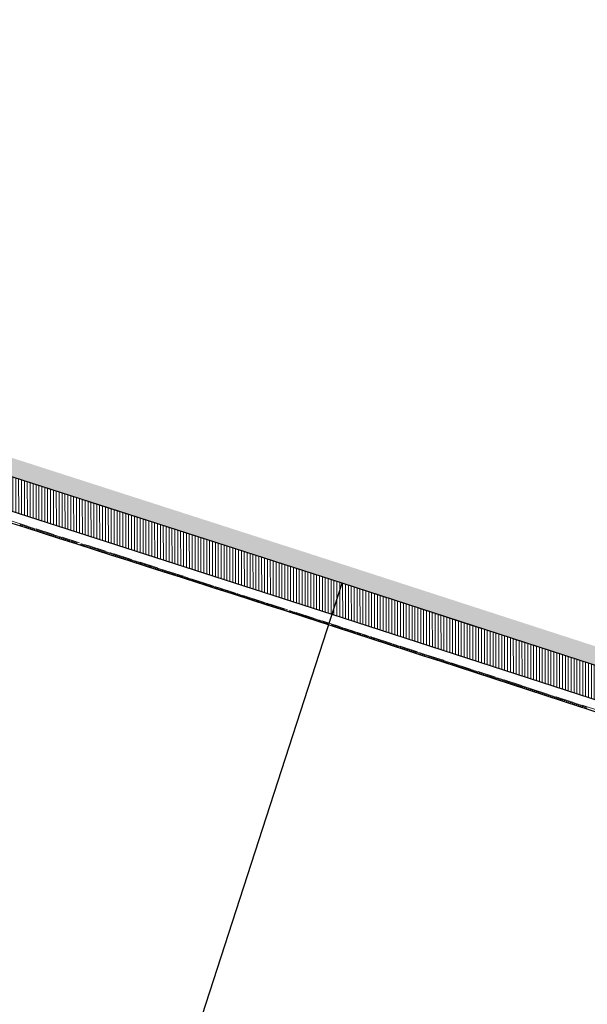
# Model space of a CAD drawing. Header units: metres. Extents: x 8431043 to 8456388, y 5766167 to 5771876.
# Tile 20 of 31: x 8434208 to 8434240, y 5770234 to 5770288. Entities that reach past the tile are written whole.
import ezdxf

# ---------------------------------------------------------------- set-up
doc = ezdxf.new("R2010")
doc.units = ezdxf.units.M
for name, pattern in [('4011', [6, 4, -2]), ('ACAD_ISO03W100', [30, 12, -18]), ('ACAD_ISO10W100', [18, 12, -3, 0, -3]), ('CIĄGŁA', [0])]:
    doc.linetypes.add(name, pattern=pattern)
for name, color, linetype in [('C-DROGI-SYTUACJA', 7, 'Continuous'), ('C-DROGI-SYTUACJA-ETYKIETY', 1, 'Continuous'), ('DRO_Podzespół', 7, 'Continuous'), ('S-5_opis_pkt_geometrycznych', 20, 'Continuous')]:
    doc.layers.add(name, color=color, linetype=linetype)
doc.layers.add('hatch zdi chodniki', color=7, linetype='Continuous', lineweight=0, true_color=0x8345ba)
for name, color, linetype, lineweight in [('kreskowanie skarp', 250, 'Continuous', 15), ('linia', 7, 'CIĄGŁA', 20), ('WYMIARY', 253, 'Continuous', 13), ('Zalacznik_3_Rowy DW837|Zalacznik_3_Rowy DW837|zdi pobocze', 250, '4011', 18), ('zdi_obrzeze chodnikowe 8x30', 6, 'Continuous', 30)]:
    doc.layers.add(name, color=color, linetype=linetype, lineweight=lineweight)
doc.styles.add('ISOCP', font='geniso.shx')
doc.styles.add('własny_500', font='isocp.shx', dxfattribs={"width": 0.9, "height": 1.2})
doc.dimstyles.new('kopia własny 500', dxfattribs={"dimtxt": 1.2, "dimasz": 0.8, "dimexe": 0.1795, "dimexo": 0.0625, "dimgap": 0.09, "dimtad": 3, "dimdec": 1, "dimzin": 0, "dimdsep": 46, "dimtxsty": 'własny_500', "dimblk": 'ARCHTICK', "dimcen": 0.09, "dimaunit": 2, "dimadec": 4, "dimazin": 0, "dimtfac": 1, "dimtdec": 1, "dimtofl": 0, "dimtmove": 2, "dimatfit": 3, "dimldrblk": 'ARCHTICK', "dimfxl": 1, "dimtolj": 1, "dimtzin": 0, "dimarcsym": 0})

# ---------------------------------------------------------------- blocks, each defined once
blk = doc.blocks.new('_ARCHTICK')
at = {"color": 0, "linetype": 'ByBlock', "const_width": 0.15}
blk.add_lwpolyline([(-0.5, -0.5), (0.5, 0.5)], dxfattribs=at)
blk = doc.blocks.new('*D68')
at = {"layer": 'Defpoints', "color": 0, "transparency": 16777216}
for p in [(8434103.31, 5770299.555), (8434102.578, 5770297.403), (8434358.232, 5770212.869)]:
    blk.add_point(p, dxfattribs=at)
at = {"layer": 'WYMIARY', "color": 0, "lineweight": -2, "transparency": 16777216}
blk.add_line((8434102.578, 5770297.403), (8434103.31, 5770299.555), dxfattribs=at)
at = {"layer": 'WYMIARY', "color": 0, "lineweight": -2, "transparency": 16777216, "xscale": 0.75, "yscale": 0.75, "zscale": 0.75}
for p, rotation in [((8434103.31, 5770299.555), 71.21936853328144), ((8434102.578, 5770297.403), 251.2193685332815)]:
    blk.add_blockref('_ARCHTICK', p, dxfattribs=dict(at, rotation=rotation))
at = {"layer": 'WYMIARY', "color": 0, "transparency": 16777216, "insert": (8434102.267, 5770298.709), "char_height": 1.25, "attachment_point": 5, "rotation": 71.2194, "style": 'ISOCP'}
blk.add_mtext('\\A1;2.3', dxfattribs=at)
blk = doc.blocks.new('*D75')
at = {"layer": 'Defpoints', "color": 0, "transparency": 16777216}
for p in [(8434749.828, 5771876.32), (8434750.943, 5771875.576), (8432377.706, 5768319.94)]:
    blk.add_point(p, dxfattribs=at)
at = {"layer": 'WYMIARY', "color": 0, "lineweight": -2, "transparency": 16777216}
blk.add_line((8432378.821, 5768319.196), (8434750.943, 5771875.576), dxfattribs=at)
at = {"layer": 'WYMIARY', "color": 0, "lineweight": -2, "transparency": 16777216, "xscale": 0.75, "yscale": 0.75, "zscale": 0.75}
for p, rotation in [((8434750.943, 5771875.576), 56.29653123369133), ((8432378.821, 5768319.196), 236.2965312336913)]:
    blk.add_blockref('_ARCHTICK', p, dxfattribs=dict(at, rotation=rotation))
at = {"layer": 'WYMIARY', "color": 0, "transparency": 16777216, "insert": (8433564.287, 5770097.783), "char_height": 1.25, "attachment_point": 5, "rotation": 56.2965, "style": 'ISOCP'}
blk.add_mtext('\\A1;4274.9', dxfattribs=at)
blk = doc.blocks.new('*U80')
at = {"layer": 'C-DROGI-SYTUACJA', "color": 1, "linetype": 'ACAD_ISO10W100', "lineweight": 13, "ltscale": 0.3}
for p, q in [((8434226.176, 5770257.466), (8434183.652, 5770271.152)), ((8434270.421, 5770243.126), (8434226.176, 5770257.466))]:
    blk.add_line(p, q, dxfattribs=at)
at = {"layer": 'C-DROGI-SYTUACJA', "color": 253, "linetype": 'ACAD_ISO03W100', "lineweight": 13, "ltscale": 0.1}
blk.add_line((8434226.176, 5770257.466), (8434226.176, 5770257.466), dxfattribs=at)
blk.add_line((8434226.176, 5770257.466), (8434226.176, 5770257.466), dxfattribs=at)
blk = doc.blocks.new('*U82')
at = {"layer": 'S-5_opis_pkt_geometrycznych', "color": 20, "linetype": 'Continuous', "lineweight": -3}
blk.add_line((8434215.88, 5770225.7), (8434226.176, 5770257.466), dxfattribs=at)
blk = doc.blocks.new('sdd')
at = {"layer": 'C-DROGI-SYTUACJA', "color": 7, "linetype": 'Continuous', "lineweight": -3}
blk.add_blockref('*U80', (0, 0), dxfattribs=at)
at = {"layer": 'C-DROGI-SYTUACJA-ETYKIETY', "color": 4, "linetype": 'Continuous', "lineweight": 35}
blk.add_blockref('*U82', (0, 0), dxfattribs=at)

msp = doc.modelspace()

# ---------------------------------------------------------------- hatches: boundary and pattern name
at = {"layer": 'hatch zdi chodniki', "lineweight": 13, "transparency": 33554687}
h = msp.add_hatch(dxfattribs=at)
h.set_pattern_fill('DOTS', color=3, scale=0.13, style=0)
h.paths.add_polyline_path([(8434291.477, 5770237.592), (8434289.272, 5770237.22), (8434294.219, 5770235.709), (8434304.064, 5770232.504), (8434352.975, 5770216.485), (8434351.386, 5770218.057), (8434304.375, 5770233.454), (8434294.52, 5770236.663)])
h.paths.add_polyline_path([(8434266.018, 5770244.733), (8434265.639, 5770244.676), (8434266.015, 5770244.554)])
h.paths.add_polyline_path([(8434267.85, 5770245.01), (8434266.018, 5770244.733), (8434266.015, 5770244.554), (8434270.421, 5770243.126), (8434280.902, 5770239.775), (8434284.092, 5770238.801), (8434282.471, 5770240.342), (8434281.2, 5770240.73), (8434270.728, 5770244.077)])
h.paths.add_polyline_path([(8434149.083, 5770283.339), (8434146.907, 5770283.089), (8434157.392, 5770279.145), (8434183.652, 5770271.152), (8434226.176, 5770257.466), (8434259.239, 5770246.75), (8434257.644, 5770248.318), (8434226.484, 5770258.418), (8434183.951, 5770272.107), (8434157.714, 5770280.092)])
h.paths.add_polyline_path([(8434094.662, 5770300.267), (8434093.121, 5770301.888), (8434084.6, 5770304.97), (8434081.22, 5770305.98), (8434077.409, 5770307.545), (8434076.937, 5770306.658), (8434080.886, 5770305.036), (8434084.287, 5770304.02)])
h.paths.add_polyline_path([(8434101.584, 5770298.826), (8434099.363, 5770298.566), (8434102.578, 5770297.403), (8434143.622, 5770284.325), (8434142.025, 5770285.883), (8434102.9, 5770298.35)])
h.paths.add_polyline_path([(8434011.442, 5770340.526), (8434009.246, 5770340.649), (8434010.908, 5770339.677), (8434013.388, 5770338.368), (8434047.859, 5770319.647), (8434066.478, 5770310.954), (8434076.937, 5770306.658), (8434077.409, 5770307.545), (8434066.88, 5770311.87), (8434048.31, 5770320.54), (8434013.86, 5770339.25)])
h.paths.add_polyline_path([(8433893.006, 5770405.515), (8433891.889, 5770405.573), (8433905.229, 5770398.018), (8433905.33, 5770397.958), (8433905.528, 5770398.422), (8433905.48, 5770398.45)])
h.paths.add_polyline_path([(8433748.793, 5770512.117), (8433746.759, 5770513.046), (8433749.963, 5770509.073), (8433750.804, 5770508.222), (8433762.888, 5770493.325), (8433772.314, 5770482.022), (8433776.22, 5770478.9), (8433763.66, 5770493.96), (8433751.55, 5770508.89), (8433750.71, 5770509.74)])
h.paths.add_polyline_path([(8433722.133, 5770543.576), (8433721.656, 5770545.761), (8433699.12, 5770573.7), (8433684.56, 5770591.47), (8433678.06, 5770600.19), (8433665.01, 5770615.39), (8433650.72, 5770633.02), (8433646.54, 5770638.47), (8433641.4, 5770644.56), (8433638.24, 5770647.86), (8433633.92, 5770651.89), (8433628.93, 5770655.99), (8433625.45, 5770658.54), (8433620.64, 5770661.61), (8433615.52, 5770664.21), (8433611.16, 5770665.93), (8433605.98, 5770667.46), (8433600.42, 5770668.54), (8433595.22, 5770669.19), (8433591.69, 5770669.45), (8433588.3, 5770669.58), (8433585.73, 5770669.59), (8433584.66, 5770669.57), (8433578.02, 5770669.4), (8433570.07, 5770668.93), (8433535.02, 5770665.16), (8433485.31, 5770659.82), (8433471.71, 5770658.26), (8433462.94, 5770656.9), (8433452.67, 5770654.68), (8433445.44, 5770652.68), (8433437.08, 5770649.89), (8433430.89, 5770647.48), (8433422.58, 5770643.75), (8433415.28, 5770639.99), (8433407.52, 5770635.43), (8433399.86, 5770630.32), (8433394.21, 5770626.11), (8433389.06, 5770621.91), (8433384.92, 5770618.26), (8433379.84, 5770613.41), (8433375.1, 5770608.47), (8433369.83, 5770602.43), (8433366.47, 5770598.28), (8433360.39, 5770590.39), (8433330.15, 5770550.58), (8433325.4, 5770544.43), (8433322.62, 5770541.08), (8433319.22, 5770537.42), (8433315.34, 5770533.91), (8433311.49, 5770531.11), (8433308.5, 5770529.35), (8433305.18, 5770527.75), (8433300.92, 5770526.19), (8433296.07, 5770525.01), (8433292.33, 5770524.5), (8433289.92, 5770524.35), (8433287.56, 5770524.33), (8433283.49, 5770524.61), (8433278.75, 5770525.44), (8433274.38, 5770526.72), (8433271.03, 5770528.06), (8433267.26, 5770529.98), (8433263.73, 5770532.25), (8433259.5, 5770535.71), (8433256.42, 5770538.88), (8433255.372, 5770540.221), (8433254.831, 5770539.289), (8433255.665, 5770538.222), (8433258.823, 5770534.972), (8433263.141, 5770531.44), (8433266.761, 5770529.112), (8433270.617, 5770527.148), (8433274.053, 5770525.774), (8433278.523, 5770524.465), (8433283.369, 5770523.616), (8433287.53, 5770523.33), (8433289.955, 5770523.35), (8433292.429, 5770523.504), (8433296.256, 5770524.026), (8433301.211, 5770525.232), (8433305.57, 5770526.828), (8433308.972, 5770528.467), (8433312.039, 5770530.273), (8433315.971, 5770533.133), (8433319.923, 5770536.708), (8433323.372, 5770540.42), (8433326.181, 5770543.805), (8433330.944, 5770549.972), (8433361.184, 5770589.782), (8433367.255, 5770597.66), (8433370.596, 5770601.786), (8433375.838, 5770607.795), (8433380.546, 5770612.702), (8433385.596, 5770617.523), (8433389.707, 5770621.147), (8433394.825, 5770625.321), (8433400.437, 5770629.503), (8433408.051, 5770634.582), (8433415.763, 5770639.114), (8433423.014, 5770642.849), (8433431.276, 5770646.557), (8433437.42, 5770648.949), (8433445.732, 5770651.723), (8433452.909, 5770653.709), (8433463.122, 5770655.916), (8433471.844, 5770657.269), (8433485.42, 5770658.826), (8433535.127, 5770664.166), (8433570.153, 5770667.933), (8433577.874, 5770668.39), (8433592.619, 5770665.234), (8433598.335, 5770664.537), (8433606.412, 5770662.749), (8433611.111, 5770661.077), (8433616.22, 5770658.705), (8433620.647, 5770656.174), (8433628.138, 5770651.177), (8433630.683, 5770649.391), (8433643.107, 5770640.987), (8433645.761, 5770637.843), (8433649.935, 5770632.401), (8433664.242, 5770614.749), (8433677.279, 5770599.565), (8433683.772, 5770590.854), (8433698.344, 5770573.069)])
h.paths.add_polyline_path([(8433727.509, 5770538.504), (8433725.475, 5770539.433), (8433743.033, 5770517.666), (8433742.555, 5770519.85)])
h.paths.add_polyline_path([(8433804.671, 5770453.717), (8433807.358, 5770451.327), (8433816.902, 5770444.971), (8433867.591, 5770417.645), (8433884.716, 5770409.271), (8433884.037, 5770410.16), (8433867.82, 5770418.09), (8433817.16, 5770445.4)])
h.paths.add_polyline_path([(8434386.872, 5770204.269), (8434387.262, 5770205.19), (8434380.028, 5770208.307), (8434373.3, 5770210.88), (8434361.004, 5770214.907), (8434358.792, 5770214.579), (8434372.966, 5770209.937), (8434379.651, 5770207.381)])
h.paths.add_polyline_path([(8433975.043, 5770359.953), (8433974.8, 5770359.516), (8433982.782, 5770355.08), (8434001.014, 5770345.462), (8434003.204, 5770344.181), (8434001.72, 5770345.655), (8433983.02, 5770355.52)])
at = {"layer": 'hatch zdi chodniki', "lineweight": 5}
h = msp.add_hatch(dxfattribs=at)
h.set_pattern_fill('ANSI31', color=256, scale=0.05, angle=45, style=0)
h.paths.add_polyline_path([(8434265.639, 5770244.676), (8434265.084, 5770242.963), (8434265.975, 5770242.674), (8434266.015, 5770244.554)])
h.paths.add_polyline_path([(8434146.907, 5770283.089), (8434146.36, 5770281.372), (8434156.812, 5770277.439), (8434183.114, 5770269.435), (8434225.623, 5770255.754), (8434258.684, 5770245.038), (8434259.239, 5770246.75), (8434226.176, 5770257.466), (8434183.652, 5770271.152), (8434157.392, 5770279.145)])
h.paths.add_polyline_path([(8434099.363, 5770298.566), (8434098.751, 5770296.873), (8434101.998, 5770295.699), (8434143.031, 5770282.624), (8434143.077, 5770282.607), (8434143.622, 5770284.325), (8434102.578, 5770297.403)])
h.paths.add_polyline_path([(8434094.049, 5770298.574), (8434094.662, 5770300.267), (8434084.287, 5770304.02), (8434080.886, 5770305.036), (8434076.937, 5770306.658), (8434076.086, 5770305.062), (8434080.285, 5770303.337), (8434083.722, 5770302.31)])

# ---------------------------------------------------------------- linework, layer by layer
at = {"layer": 'C-DROGI-SYTUACJA', "color": 1, "linetype": 'ACAD_ISO10W100', "lineweight": 13, "ltscale": 0.3}
for p, q in [((8434226.176, 5770257.466), (8434183.652, 5770271.152)), ((8434270.421, 5770243.126), (8434226.176, 5770257.466))]:
    msp.add_line(p, q, dxfattribs=at)
at = {"layer": 'C-DROGI-SYTUACJA', "color": 253, "linetype": 'ACAD_ISO03W100', "lineweight": 13, "ltscale": 0.1}
msp.add_line((8434226.176, 5770257.466), (8434226.176, 5770257.466), dxfattribs=at)
msp.add_line((8434226.176, 5770257.466), (8434226.176, 5770257.466), dxfattribs=at)
at = {"layer": 'DRO_Podzespół'}
msp.add_lwpolyline([(8434240.182, 5770250.388), (8434239.563, 5770250.588), (8434239.23, 5770250.696), (8434238.279, 5770251.004), (8434237.328, 5770251.313), (8434236.377, 5770251.621), (8434235.426, 5770251.931), (8434234.475, 5770252.24), (8434233.524, 5770252.55), (8434232.573, 5770252.86), (8434231.622, 5770253.169), (8434230.671, 5770253.479), (8434229.72, 5770253.788), (8434228.77, 5770254.098), (8434227.819, 5770254.407), (8434226.868, 5770254.717), (8434225.917, 5770255.027), (8434225.438, 5770255.183), (8434225.436, 5770255.183), (8434225.435, 5770255.183), (8434224.972, 5770255.333), (8434224.021, 5770255.641), (8434223.069, 5770255.948), (8434222.117, 5770256.254), (8434221.165, 5770256.559), (8434220.213, 5770256.865), (8434219.261, 5770257.17), (8434218.488, 5770257.418), (8434218.308, 5770257.475), (8434217.356, 5770257.78), (8434216.403, 5770258.085), (8434215.451, 5770258.389), (8434214.498, 5770258.694), (8434213.546, 5770258.998), (8434212.593, 5770259.301), (8434211.64, 5770259.605), (8434210.688, 5770259.91), (8434209.736, 5770260.217), (8434208.784, 5770260.523), (8434207.832, 5770260.828)], dxfattribs=at)
at = {"layer": 'kreskowanie skarp'}
for p, q in [((8434208.529, 5770260.73), (8434208.493, 5770260.616)), ((8434208.586, 5770260.712), (8434208.568, 5770260.655)), ((8434208.643, 5770260.693), (8434208.606, 5770260.58)), ((8434208.7, 5770260.675), (8434208.681, 5770260.618)), ((8434208.756, 5770260.657), (8434208.72, 5770260.543)), ((8434208.813, 5770260.638), (8434208.795, 5770260.582)), ((8434208.87, 5770260.62), (8434208.833, 5770260.507)), ((8434208.926, 5770260.602), (8434208.908, 5770260.545)), ((8434208.983, 5770260.584), (8434208.947, 5770260.47)), ((8434209.04, 5770260.566), (8434209.021, 5770260.509)), ((8434209.096, 5770260.547), (8434209.06, 5770260.434)), ((8434209.153, 5770260.529), (8434209.135, 5770260.472)), ((8434209.21, 5770260.511), (8434209.173, 5770260.398)), ((8434209.266, 5770260.493), (8434209.248, 5770260.436)), ((8434209.323, 5770260.474), (8434209.286, 5770260.361)), ((8434209.38, 5770260.456), (8434209.361, 5770260.4)), ((8434209.436, 5770260.438), (8434209.4, 5770260.325)), ((8434209.493, 5770260.42), (8434209.474, 5770260.363)), ((8434209.549, 5770260.401), (8434209.513, 5770260.288)), ((8434209.606, 5770260.383), (8434209.588, 5770260.327)), ((8434209.662, 5770260.365), (8434209.626, 5770260.252)), ((8434209.719, 5770260.347), (8434209.701, 5770260.29)), ((8434209.776, 5770260.329), (8434209.739, 5770260.216)), ((8434209.832, 5770260.31), (8434209.814, 5770260.254)), ((8434209.889, 5770260.292), (8434209.852, 5770260.179)), ((8434209.945, 5770260.274), (8434209.927, 5770260.218)), ((8434210.002, 5770260.256), (8434209.965, 5770260.143)), ((8434210.058, 5770260.238), (8434210.04, 5770260.181)), ((8434210.115, 5770260.219), (8434210.078, 5770260.106)), ((8434210.171, 5770260.201), (8434210.153, 5770260.145)), ((8434210.228, 5770260.183), (8434210.191, 5770260.07)), ((8434210.284, 5770260.165), (8434210.266, 5770260.108)), ((8434210.341, 5770260.147), (8434210.304, 5770260.034)), ((8434210.397, 5770260.129), (8434210.379, 5770260.072)), ((8434210.454, 5770260.11), (8434210.417, 5770259.997)), ((8434210.51, 5770260.092), (8434210.492, 5770260.036)), ((8434210.567, 5770260.074), (8434210.53, 5770259.961)), ((8434210.623, 5770260.056), (8434210.605, 5770259.999)), ((8434210.68, 5770260.038), (8434210.643, 5770259.925)), ((8434210.736, 5770260.02), (8434210.718, 5770259.963)), ((8434210.792, 5770260.001), (8434210.756, 5770259.889)), ((8434210.849, 5770259.983), (8434210.831, 5770259.927)), ((8434210.905, 5770259.965), (8434210.869, 5770259.852)), ((8434210.962, 5770259.947), (8434210.943, 5770259.891)), ((8434211.018, 5770259.929), (8434210.982, 5770259.816)), ((8434211.074, 5770259.911), (8434211.056, 5770259.854)), ((8434211.131, 5770259.893), (8434211.094, 5770259.78)), ((8434211.187, 5770259.874), (8434211.169, 5770259.818)), ((8434211.243, 5770259.856), (8434211.207, 5770259.744)), ((8434211.299, 5770259.838), (8434211.281, 5770259.782)), ((8434211.356, 5770259.82), (8434211.319, 5770259.708)), ((8434211.412, 5770259.802), (8434211.394, 5770259.746)), ((8434211.468, 5770259.784), (8434211.432, 5770259.672)), ((8434211.524, 5770259.766), (8434211.506, 5770259.71)), ((8434211.58, 5770259.748), (8434211.544, 5770259.636)), ((8434211.6, 5770259.617), (8434211.636, 5770259.73)), ((8434211.713, 5770259.581), (8434211.713, 5770259.582)), ((8434211.861, 5770259.657), (8434211.843, 5770259.602)), ((8434211.917, 5770259.639), (8434211.881, 5770259.528)), ((8434211.973, 5770259.622), (8434211.955, 5770259.566)), ((8434212.028, 5770259.604), (8434211.993, 5770259.493)), ((8434212.084, 5770259.586), (8434212.066, 5770259.53)), ((8434212.139, 5770259.568), (8434212.104, 5770259.457)), ((8434212.195, 5770259.55), (8434212.177, 5770259.495)), ((8434212.25, 5770259.532), (8434212.215, 5770259.422)), ((8434212.305, 5770259.514), (8434212.288, 5770259.459)), ((8434212.36, 5770259.497), (8434212.325, 5770259.387)), ((8434212.416, 5770259.479), (8434212.398, 5770259.424)), ((8434212.47, 5770259.461), (8434212.435, 5770259.352)), ((8434212.525, 5770259.444), (8434212.508, 5770259.389)), ((8434212.58, 5770259.426), (8434212.545, 5770259.317)), ((8434212.635, 5770259.408), (8434212.617, 5770259.354)), ((8434212.689, 5770259.391), (8434212.654, 5770259.282)), ((8434212.744, 5770259.373), (8434212.726, 5770259.319)), ((8434212.798, 5770259.356), (8434212.763, 5770259.247)), ((8434212.853, 5770259.338), (8434212.835, 5770259.284)), ((8434212.907, 5770259.321), (8434212.872, 5770259.212)), ((8434212.961, 5770259.303), (8434212.944, 5770259.249)), ((8434213.015, 5770259.286), (8434212.981, 5770259.178)), ((8434213.069, 5770259.269), (8434213.052, 5770259.215)), ((8434213.123, 5770259.251), (8434213.089, 5770259.144)), ((8434213.177, 5770259.234), (8434213.16, 5770259.18)), ((8434213.231, 5770259.217), (8434213.196, 5770259.109)), ((8434213.285, 5770259.199), (8434213.267, 5770259.146)), ((8434213.338, 5770259.182), (8434213.304, 5770259.075)), ((8434213.392, 5770259.165), (8434213.375, 5770259.111)), ((8434213.445, 5770259.148), (8434213.411, 5770259.041)), ((8434213.499, 5770259.13), (8434213.481, 5770259.077)), ((8434213.552, 5770259.113), (8434213.518, 5770259.007)), ((8434213.605, 5770259.096), (8434213.588, 5770259.043)), ((8434213.658, 5770259.079), (8434213.624, 5770258.973)), ((8434213.711, 5770259.062), (8434213.694, 5770259.009)), ((8434213.764, 5770259.045), (8434213.73, 5770258.939)), ((8434213.817, 5770259.028), (8434213.8, 5770258.975)), ((8434213.87, 5770259.011), (8434213.836, 5770258.905)), ((8434213.923, 5770258.994), (8434213.906, 5770258.941)), ((8434213.976, 5770258.977), (8434213.942, 5770258.872)), ((8434214.028, 5770258.96), (8434214.011, 5770258.907)), ((8434214.081, 5770258.943), (8434214.047, 5770258.838)), ((8434214.133, 5770258.926), (8434214.116, 5770258.874)), ((8434214.186, 5770258.909), (8434214.152, 5770258.804)), ((8434214.238, 5770258.892), (8434214.221, 5770258.84)), ((8434214.291, 5770258.876), (8434214.257, 5770258.771)), ((8434214.343, 5770258.859), (8434214.326, 5770258.807)), ((8434214.395, 5770258.842), (8434214.361, 5770258.738)), ((8434214.447, 5770258.825), (8434214.43, 5770258.773)), ((8434214.499, 5770258.808), (8434214.466, 5770258.704)), ((8434214.551, 5770258.792), (8434214.535, 5770258.74)), ((8434214.603, 5770258.775), (8434214.57, 5770258.671)), ((8434214.655, 5770258.758), (8434214.639, 5770258.706)), ((8434214.707, 5770258.742), (8434214.674, 5770258.638)), ((8434214.759, 5770258.725), (8434214.742, 5770258.673)), ((8434214.811, 5770258.708), (8434214.777, 5770258.605)), ((8434214.862, 5770258.692), (8434214.846, 5770258.64)), ((8434214.914, 5770258.675), (8434214.881, 5770258.572)), ((8434214.966, 5770258.658), (8434214.949, 5770258.607)), ((8434215.017, 5770258.642), (8434214.984, 5770258.539)), ((8434215.069, 5770258.625), (8434215.052, 5770258.574)), ((8434215.12, 5770258.609), (8434215.087, 5770258.506)), ((8434215.172, 5770258.592), (8434215.155, 5770258.541)), ((8434215.223, 5770258.575), (8434215.19, 5770258.473)), ((8434215.275, 5770258.559), (8434215.258, 5770258.508)), ((8434215.326, 5770258.542), (8434215.293, 5770258.44)), ((8434215.377, 5770258.526), (8434215.361, 5770258.475)), ((8434215.428, 5770258.509), (8434215.395, 5770258.407)), ((8434215.48, 5770258.493), (8434215.463, 5770258.442)), ((8434215.531, 5770258.476), (8434215.498, 5770258.374)), ((8434215.582, 5770258.46), (8434215.565, 5770258.409)), ((8434215.633, 5770258.444), (8434215.6, 5770258.342)), ((8434215.684, 5770258.427), (8434215.667, 5770258.376)), ((8434215.735, 5770258.411), (8434215.702, 5770258.309)), ((8434215.786, 5770258.394), (8434215.769, 5770258.344)), ((8434215.836, 5770258.378), (8434215.804, 5770258.276)), ((8434215.887, 5770258.362), (8434215.871, 5770258.311)), ((8434215.938, 5770258.345), (8434215.905, 5770258.244)), ((8434215.989, 5770258.329), (8434215.972, 5770258.278)), ((8434216.039, 5770258.313), (8434216.007, 5770258.212)), ((8434216.09, 5770258.296), (8434216.074, 5770258.246)), ((8434216.14, 5770258.28), (8434216.108, 5770258.179)), ((8434216.191, 5770258.264), (8434216.175, 5770258.213)), ((8434216.241, 5770258.248), (8434216.209, 5770258.147)), ((8434216.292, 5770258.231), (8434216.276, 5770258.181)), ((8434216.342, 5770258.215), (8434216.31, 5770258.115)), ((8434216.393, 5770258.199), (8434216.376, 5770258.149)), ((8434216.443, 5770258.183), (8434216.411, 5770258.082)), ((8434216.493, 5770258.167), (8434216.477, 5770258.117)), ((8434216.543, 5770258.151), (8434216.511, 5770258.05)), ((8434216.593, 5770258.134), (8434216.577, 5770258.084)), ((8434216.644, 5770258.118), (8434216.611, 5770258.018)), ((8434216.694, 5770258.102), (8434216.678, 5770258.052)), ((8434216.744, 5770258.086), (8434216.711, 5770257.986)), ((8434216.794, 5770258.07), (8434216.778, 5770258.02)), ((8434216.844, 5770258.054), (8434216.811, 5770257.954)), ((8434216.893, 5770258.038), (8434216.877, 5770257.988)), ((8434216.943, 5770258.022), (8434216.911, 5770257.922)), ((8434216.993, 5770258.006), (8434216.977, 5770257.956)), ((8434217.043, 5770257.99), (8434217.011, 5770257.89)), ((8434217.092, 5770257.974), (8434217.076, 5770257.924)), ((8434217.142, 5770257.958), (8434217.11, 5770257.859)), ((8434217.192, 5770257.942), (8434217.176, 5770257.892)), ((8434217.241, 5770257.926), (8434217.209, 5770257.827)), ((8434217.291, 5770257.91), (8434217.275, 5770257.861)), ((8434217.34, 5770257.894), (8434217.308, 5770257.795)), ((8434217.39, 5770257.878), (8434217.374, 5770257.829)), ((8434217.439, 5770257.862), (8434217.407, 5770257.764)), ((8434217.488, 5770257.846), (8434217.472, 5770257.797)), ((8434217.538, 5770257.831), (8434217.506, 5770257.732)), ((8434217.587, 5770257.815), (8434217.571, 5770257.766)), ((8434217.636, 5770257.799), (8434217.604, 5770257.701)), ((8434217.685, 5770257.783), (8434217.669, 5770257.734)), ((8434217.734, 5770257.767), (8434217.703, 5770257.669)), ((8434217.783, 5770257.751), (8434217.768, 5770257.702)), ((8434217.832, 5770257.736), (8434217.801, 5770257.638)), ((8434217.881, 5770257.72), (8434217.866, 5770257.671)), ((8434217.93, 5770257.704), (8434217.899, 5770257.606)), ((8434217.979, 5770257.688), (8434217.963, 5770257.64)), ((8434218.028, 5770257.673), (8434217.997, 5770257.575)), ((8434218.077, 5770257.657), (8434218.061, 5770257.608)), ((8434218.126, 5770257.641), (8434218.094, 5770257.544)), ((8434218.174, 5770257.626), (8434218.159, 5770257.577)), ((8434218.223, 5770257.61), (8434218.192, 5770257.513)), ((8434218.271, 5770257.594), (8434218.256, 5770257.546)), ((8434218.32, 5770257.579), (8434218.289, 5770257.482)), ((8434218.369, 5770257.563), (8434218.353, 5770257.515)), ((8434218.417, 5770257.548), (8434218.386, 5770257.451)), ((8434218.465, 5770257.532), (8434218.45, 5770257.484)), ((8434218.514, 5770257.516), (8434218.483, 5770257.42)), ((8434218.562, 5770257.501), (8434218.547, 5770257.452)), ((8434218.611, 5770257.485), (8434218.579, 5770257.389)), ((8434218.659, 5770257.47), (8434218.643, 5770257.421)), ((8434218.707, 5770257.454), (8434218.676, 5770257.358)), ((8434218.755, 5770257.439), (8434218.74, 5770257.39)), ((8434218.804, 5770257.423), (8434218.773, 5770257.327)), ((8434218.852, 5770257.408), (8434218.836, 5770257.359)), ((8434218.9, 5770257.392), (8434218.869, 5770257.296)), ((8434218.948, 5770257.377), (8434218.933, 5770257.328)), ((8434218.996, 5770257.361), (8434218.965, 5770257.265)), ((8434219.044, 5770257.346), (8434219.029, 5770257.298)), ((8434219.092, 5770257.33), (8434219.062, 5770257.234)), ((8434219.141, 5770257.315), (8434219.125, 5770257.267)), ((8434219.189, 5770257.299), (8434219.158, 5770257.203)), ((8434219.237, 5770257.284), (8434219.221, 5770257.236)), ((8434219.285, 5770257.268), (8434219.254, 5770257.172)), ((8434219.333, 5770257.253), (8434219.317, 5770257.205)), ((8434219.38, 5770257.237), (8434219.35, 5770257.142)), ((8434219.428, 5770257.222), (8434219.413, 5770257.174)), ((8434219.476, 5770257.207), (8434219.445, 5770257.111)), ((8434219.524, 5770257.191), (8434219.509, 5770257.143)), ((8434219.572, 5770257.176), (8434219.541, 5770257.08)), ((8434219.62, 5770257.16), (8434219.604, 5770257.113)), ((8434219.668, 5770257.145), (8434219.637, 5770257.049)), ((8434219.715, 5770257.13), (8434219.7, 5770257.082)), ((8434219.763, 5770257.114), (8434219.732, 5770257.019)), ((8434219.811, 5770257.099), (8434219.796, 5770257.051)), ((8434219.859, 5770257.084), (8434219.828, 5770256.988)), ((8434219.906, 5770257.068), (8434219.891, 5770257.021)), ((8434219.954, 5770257.053), (8434219.923, 5770256.958)), ((8434220.002, 5770257.038), (8434219.986, 5770256.99)), ((8434220.049, 5770257.022), (8434220.019, 5770256.927)), ((8434220.097, 5770257.007), (8434220.082, 5770256.959)), ((8434220.144, 5770256.992), (8434220.114, 5770256.896)), ((8434220.192, 5770256.976), (8434220.177, 5770256.929)), ((8434220.24, 5770256.961), (8434220.209, 5770256.866)), ((8434220.287, 5770256.946), (8434220.272, 5770256.898)), ((8434220.335, 5770256.93), (8434220.304, 5770256.835)), ((8434220.382, 5770256.915), (8434220.367, 5770256.868)), ((8434220.429, 5770256.9), (8434220.399, 5770256.805)), ((8434220.477, 5770256.885), (8434220.462, 5770256.837)), ((8434220.524, 5770256.869), (8434220.494, 5770256.775)), ((8434220.572, 5770256.854), (8434220.556, 5770256.807)), ((8434220.619, 5770256.839), (8434220.589, 5770256.744)), ((8434220.666, 5770256.824), (8434220.651, 5770256.776)), ((8434220.714, 5770256.808), (8434220.683, 5770256.714)), ((8434220.761, 5770256.793), (8434220.746, 5770256.746)), ((8434220.808, 5770256.778), (8434220.778, 5770256.683)), ((8434220.855, 5770256.763), (8434220.84, 5770256.716)), ((8434220.903, 5770256.748), (8434220.872, 5770256.653)), ((8434220.95, 5770256.732), (8434220.935, 5770256.685)), ((8434220.997, 5770256.717), (8434220.967, 5770256.623)), ((8434221.044, 5770256.702), (8434221.029, 5770256.655)), ((8434221.091, 5770256.687), (8434221.061, 5770256.593)), ((8434221.138, 5770256.672), (8434221.123, 5770256.625)), ((8434221.185, 5770256.657), (8434221.155, 5770256.562)), ((8434221.232, 5770256.641), (8434221.217, 5770256.594)), ((8434221.279, 5770256.626), (8434221.249, 5770256.532)), ((8434221.326, 5770256.611), (8434221.311, 5770256.564)), ((8434221.373, 5770256.596), (8434221.343, 5770256.502)), ((8434221.42, 5770256.581), (8434221.405, 5770256.534)), ((8434221.467, 5770256.566), (8434221.437, 5770256.472)), ((8434221.514, 5770256.551), (8434221.499, 5770256.504)), ((8434221.561, 5770256.536), (8434221.531, 5770256.442)), ((8434221.608, 5770256.521), (8434221.593, 5770256.474)), ((8434221.655, 5770256.505), (8434221.625, 5770256.412)), ((8434221.702, 5770256.49), (8434221.687, 5770256.444)), ((8434221.748, 5770256.475), (8434221.718, 5770256.382)), ((8434221.795, 5770256.46), (8434221.78, 5770256.414)), ((8434221.842, 5770256.445), (8434221.812, 5770256.352)), ((8434221.889, 5770256.43), (8434221.874, 5770256.383)), ((8434221.935, 5770256.415), (8434221.905, 5770256.322)), ((8434221.982, 5770256.4), (8434221.967, 5770256.353)), ((8434222.029, 5770256.385), (8434221.999, 5770256.292)), ((8434222.075, 5770256.37), (8434222.06, 5770256.323)), ((8434222.122, 5770256.355), (8434222.092, 5770256.262)), ((8434222.169, 5770256.34), (8434222.154, 5770256.294)), ((8434222.215, 5770256.325), (8434222.185, 5770256.232)), ((8434222.262, 5770256.31), (8434222.247, 5770256.264)), ((8434222.308, 5770256.295), (8434222.278, 5770256.202)), ((8434222.355, 5770256.28), (8434222.34, 5770256.234)), ((8434222.401, 5770256.265), (8434222.371, 5770256.172)), ((8434222.448, 5770256.25), (8434222.433, 5770256.204)), ((8434222.494, 5770256.235), (8434222.464, 5770256.142)), ((8434222.541, 5770256.22), (8434222.526, 5770256.174)), ((8434222.587, 5770256.205), (8434222.557, 5770256.113)), ((8434222.634, 5770256.19), (8434222.619, 5770256.144)), ((8434222.68, 5770256.176), (8434222.65, 5770256.083)), ((8434222.726, 5770256.161), (8434222.711, 5770256.114)), ((8434222.773, 5770256.146), (8434222.743, 5770256.053)), ((8434222.819, 5770256.131), (8434222.804, 5770256.084)), ((8434222.866, 5770256.116), (8434222.836, 5770256.023)), ((8434222.912, 5770256.101), (8434222.897, 5770256.055)), ((8434222.958, 5770256.086), (8434222.928, 5770255.993)), ((8434223.004, 5770256.071), (8434222.99, 5770256.025)), ((8434223.021, 5770255.964), (8434223.021, 5770255.964)), ((8434223.133, 5770255.927), (8434223.163, 5770256.02)), ((8434223.276, 5770255.984), (8434223.246, 5770255.891)), ((8434223.322, 5770255.969), (8434223.307, 5770255.923)), ((8434223.368, 5770255.954), (8434223.338, 5770255.861)), ((8434223.415, 5770255.939), (8434223.4, 5770255.893)), ((8434223.461, 5770255.924), (8434223.431, 5770255.831)), ((8434223.508, 5770255.909), (8434223.493, 5770255.863)), ((8434223.554, 5770255.894), (8434223.524, 5770255.801)), ((8434223.601, 5770255.879), (8434223.586, 5770255.833)), ((8434223.647, 5770255.864), (8434223.617, 5770255.771)), ((8434223.694, 5770255.849), (8434223.679, 5770255.803)), ((8434223.74, 5770255.834), (8434223.71, 5770255.741)), ((8434223.787, 5770255.819), (8434223.772, 5770255.773)), ((8434223.834, 5770255.804), (8434223.804, 5770255.711)), ((8434223.88, 5770255.789), (8434223.865, 5770255.742)), ((8434223.927, 5770255.774), (8434223.897, 5770255.681)), ((8434223.974, 5770255.759), (8434223.959, 5770255.712)), ((8434224.021, 5770255.744), (8434223.991, 5770255.65)), ((8434224.067, 5770255.729), (8434224.052, 5770255.682)), ((8434224.114, 5770255.714), (8434224.084, 5770255.62)), ((8434224.161, 5770255.699), (8434224.146, 5770255.652)), ((8434224.208, 5770255.684), (8434224.178, 5770255.59)), ((8434224.255, 5770255.669), (8434224.24, 5770255.622)), ((8434224.302, 5770255.654), (8434224.272, 5770255.56)), ((8434224.349, 5770255.638), (8434224.334, 5770255.591)), ((8434224.396, 5770255.623), (8434224.366, 5770255.529)), ((8434224.443, 5770255.608), (8434224.428, 5770255.561)), ((8434224.49, 5770255.593), (8434224.46, 5770255.499)), ((8434224.537, 5770255.578), (8434224.522, 5770255.531)), ((8434224.584, 5770255.563), (8434224.554, 5770255.468)), ((8434224.631, 5770255.547), (8434224.616, 5770255.5)), ((8434224.679, 5770255.532), (8434224.648, 5770255.438)), ((8434224.726, 5770255.517), (8434224.711, 5770255.47)), ((8434224.773, 5770255.502), (8434224.743, 5770255.407)), ((8434224.82, 5770255.487), (8434224.805, 5770255.439)), ((8434224.868, 5770255.471), (8434224.837, 5770255.377)), ((8434224.915, 5770255.456), (8434224.9, 5770255.409)), ((8434224.962, 5770255.441), (8434224.932, 5770255.346)), ((8434225.01, 5770255.426), (8434224.995, 5770255.378)), ((8434225.057, 5770255.41), (8434225.027, 5770255.316)), ((8434225.105, 5770255.395), (8434225.089, 5770255.348)), ((8434225.152, 5770255.38), (8434225.122, 5770255.285)), ((8434225.2, 5770255.365), (8434225.184, 5770255.317)), ((8434225.247, 5770255.349), (8434225.217, 5770255.254)), ((8434225.295, 5770255.334), (8434225.279, 5770255.286)), ((8434225.342, 5770255.319), (8434225.312, 5770255.223)), ((8434225.39, 5770255.303), (8434225.359, 5770255.208)), ((8434225.359, 5770255.208), (8434225.39, 5770255.303)), ((8434225.471, 5770255.172), (8434225.472, 5770255.172)), ((8434225.615, 5770255.231), (8434225.599, 5770255.183)), ((8434225.663, 5770255.215), (8434225.632, 5770255.12)), ((8434225.71, 5770255.2), (8434225.695, 5770255.152)), ((8434225.758, 5770255.184), (8434225.727, 5770255.088)), ((8434225.806, 5770255.169), (8434225.791, 5770255.121)), ((8434225.854, 5770255.153), (8434225.823, 5770255.057)), ((8434225.902, 5770255.138), (8434225.886, 5770255.09)), ((8434225.95, 5770255.122), (8434225.919, 5770255.026)), ((8434225.998, 5770255.106), (8434225.982, 5770255.058)), ((8434226.046, 5770255.091), (8434226.015, 5770254.995)), ((8434226.094, 5770255.075), (8434226.078, 5770255.027)), ((8434226.142, 5770255.06), (8434226.111, 5770254.964)), ((8434226.19, 5770255.044), (8434226.175, 5770254.996)), ((8434226.238, 5770255.029), (8434226.207, 5770254.932)), ((8434226.287, 5770255.013), (8434226.271, 5770254.965)), ((8434226.335, 5770254.997), (8434226.303, 5770254.901)), ((8434226.383, 5770254.982), (8434226.367, 5770254.933)), ((8434226.431, 5770254.966), (8434226.4, 5770254.869)), ((8434226.48, 5770254.95), (8434226.464, 5770254.902)), ((8434226.528, 5770254.935), (8434226.497, 5770254.838)), ((8434226.576, 5770254.919), (8434226.561, 5770254.871)), ((8434226.625, 5770254.903), (8434226.593, 5770254.806)), ((8434226.673, 5770254.888), (8434226.657, 5770254.839)), ((8434226.722, 5770254.872), (8434226.69, 5770254.775)), ((8434226.77, 5770254.856), (8434226.754, 5770254.808)), ((8434226.819, 5770254.84), (8434226.787, 5770254.743)), ((8434226.867, 5770254.825), (8434226.852, 5770254.776)), ((8434226.916, 5770254.809), (8434226.884, 5770254.712)), ((8434226.965, 5770254.793), (8434226.949, 5770254.745)), ((8434227.013, 5770254.777), (8434226.982, 5770254.68)), ((8434227.062, 5770254.762), (8434227.046, 5770254.713)), ((8434227.111, 5770254.746), (8434227.079, 5770254.648)), ((8434227.159, 5770254.73), (8434227.144, 5770254.681)), ((8434227.208, 5770254.714), (8434227.176, 5770254.617)), ((8434227.257, 5770254.698), (8434227.241, 5770254.65)), ((8434227.306, 5770254.683), (8434227.274, 5770254.585)), ((8434227.355, 5770254.667), (8434227.339, 5770254.618)), ((8434227.404, 5770254.651), (8434227.372, 5770254.553)), ((8434227.453, 5770254.635), (8434227.437, 5770254.586)), ((8434227.502, 5770254.619), (8434227.47, 5770254.521)), ((8434227.551, 5770254.603), (8434227.535, 5770254.554)), ((8434227.6, 5770254.587), (8434227.568, 5770254.489)), ((8434227.649, 5770254.571), (8434227.633, 5770254.522)), ((8434227.698, 5770254.555), (8434227.666, 5770254.457)), ((8434227.747, 5770254.54), (8434227.731, 5770254.49)), ((8434227.796, 5770254.524), (8434227.764, 5770254.425)), ((8434227.845, 5770254.508), (8434227.829, 5770254.458)), ((8434227.895, 5770254.492), (8434227.863, 5770254.393)), ((8434227.944, 5770254.476), (8434227.928, 5770254.426)), ((8434227.993, 5770254.46), (8434227.961, 5770254.361)), ((8434228.043, 5770254.444), (8434228.027, 5770254.394)), ((8434228.092, 5770254.428), (8434228.06, 5770254.329)), ((8434228.141, 5770254.412), (8434228.125, 5770254.362)), ((8434228.191, 5770254.396), (8434228.159, 5770254.297)), ((8434228.24, 5770254.38), (8434228.224, 5770254.33)), ((8434228.29, 5770254.364), (8434228.258, 5770254.265)), ((8434228.339, 5770254.348), (8434228.323, 5770254.298)), ((8434228.389, 5770254.332), (8434228.357, 5770254.232)), ((8434228.438, 5770254.315), (8434228.422, 5770254.266)), ((8434228.488, 5770254.299), (8434228.456, 5770254.2)), ((8434228.538, 5770254.283), (8434228.522, 5770254.234)), ((8434228.587, 5770254.267), (8434228.555, 5770254.168)), ((8434228.637, 5770254.251), (8434228.621, 5770254.201)), ((8434228.687, 5770254.235), (8434228.655, 5770254.135)), ((8434228.737, 5770254.219), (8434228.721, 5770254.169)), ((8434228.787, 5770254.203), (8434228.754, 5770254.103)), ((8434228.836, 5770254.186), (8434228.82, 5770254.137)), ((8434228.886, 5770254.17), (8434228.854, 5770254.07)), ((8434228.936, 5770254.154), (8434228.92, 5770254.104)), ((8434228.986, 5770254.138), (8434228.954, 5770254.038)), ((8434229.036, 5770254.122), (8434229.02, 5770254.072)), ((8434229.086, 5770254.105), (8434229.054, 5770254.005)), ((8434229.136, 5770254.089), (8434229.12, 5770254.039)), ((8434229.186, 5770254.073), (8434229.154, 5770253.973)), ((8434229.236, 5770254.057), (8434229.22, 5770254.007)), ((8434229.287, 5770254.041), (8434229.254, 5770253.94)), ((8434229.337, 5770254.024), (8434229.321, 5770253.974)), ((8434229.387, 5770254.008), (8434229.354, 5770253.907)), ((8434229.437, 5770253.992), (8434229.421, 5770253.941)), ((8434229.488, 5770253.975), (8434229.455, 5770253.875)), ((8434229.538, 5770253.959), (8434229.522, 5770253.909)), ((8434229.588, 5770253.943), (8434229.556, 5770253.842)), ((8434229.639, 5770253.926), (8434229.622, 5770253.876)), ((8434229.689, 5770253.91), (8434229.656, 5770253.809)), ((8434229.74, 5770253.894), (8434229.723, 5770253.843)), ((8434229.79, 5770253.877), (8434229.757, 5770253.776)), ((8434229.841, 5770253.861), (8434229.824, 5770253.81)), ((8434229.891, 5770253.845), (8434229.858, 5770253.743)), ((8434229.942, 5770253.828), (8434229.925, 5770253.778)), ((8434229.992, 5770253.812), (8434229.959, 5770253.71)), ((8434230.043, 5770253.795), (8434230.027, 5770253.745)), ((8434230.094, 5770253.779), (8434230.061, 5770253.678)), ((8434230.144, 5770253.763), (8434230.128, 5770253.712)), ((8434230.195, 5770253.746), (8434230.162, 5770253.644)), ((8434230.246, 5770253.73), (8434230.229, 5770253.679)), ((8434230.297, 5770253.713), (8434230.264, 5770253.611)), ((8434230.348, 5770253.697), (8434230.331, 5770253.646)), ((8434230.398, 5770253.68), (8434230.365, 5770253.578)), ((8434230.449, 5770253.664), (8434230.433, 5770253.613)), ((8434230.5, 5770253.647), (8434230.467, 5770253.545)), ((8434230.551, 5770253.631), (8434230.535, 5770253.58)), ((8434230.602, 5770253.614), (8434230.569, 5770253.512)), ((8434230.653, 5770253.598), (8434230.637, 5770253.546)), ((8434230.705, 5770253.581), (8434230.671, 5770253.479)), ((8434230.756, 5770253.564), (8434230.739, 5770253.513)), ((8434230.807, 5770253.548), (8434230.774, 5770253.445)), ((8434230.858, 5770253.531), (8434230.841, 5770253.48)), ((8434230.909, 5770253.515), (8434230.876, 5770253.412)), ((8434230.96, 5770253.498), (8434230.944, 5770253.447)), ((8434231.012, 5770253.481), (8434230.978, 5770253.379)), ((8434231.063, 5770253.465), (8434231.046, 5770253.413)), ((8434231.114, 5770253.448), (8434231.081, 5770253.345)), ((8434231.166, 5770253.431), (8434231.149, 5770253.38)), ((8434231.217, 5770253.415), (8434231.184, 5770253.312)), ((8434231.269, 5770253.398), (8434231.252, 5770253.347)), ((8434231.32, 5770253.381), (8434231.287, 5770253.278)), ((8434231.372, 5770253.365), (8434231.355, 5770253.313)), ((8434231.423, 5770253.348), (8434231.39, 5770253.245)), ((8434231.475, 5770253.331), (8434231.458, 5770253.28)), ((8434231.526, 5770253.315), (8434231.493, 5770253.211)), ((8434231.578, 5770253.298), (8434231.561, 5770253.246)), ((8434231.63, 5770253.281), (8434231.596, 5770253.178)), ((8434231.682, 5770253.264), (8434231.665, 5770253.212)), ((8434231.733, 5770253.247), (8434231.7, 5770253.144)), ((8434231.785, 5770253.231), (8434231.768, 5770253.179)), ((8434231.837, 5770253.214), (8434231.803, 5770253.11)), ((8434231.889, 5770253.197), (8434231.872, 5770253.145)), ((8434231.941, 5770253.18), (8434231.907, 5770253.076)), ((8434231.993, 5770253.163), (8434231.976, 5770253.111)), ((8434232.045, 5770253.147), (8434232.011, 5770253.043)), ((8434232.097, 5770253.13), (8434232.08, 5770253.078)), ((8434232.149, 5770253.113), (8434232.115, 5770253.009)), ((8434232.201, 5770253.096), (8434232.184, 5770253.044)), ((8434232.253, 5770253.079), (8434232.219, 5770252.975)), ((8434232.305, 5770253.062), (8434232.288, 5770253.01)), ((8434232.357, 5770253.045), (8434232.323, 5770252.941)), ((8434232.409, 5770253.028), (8434232.392, 5770252.976)), ((8434232.462, 5770253.011), (8434232.428, 5770252.907)), ((8434232.514, 5770252.994), (8434232.497, 5770252.942)), ((8434232.566, 5770252.978), (8434232.532, 5770252.873)), ((8434232.619, 5770252.961), (8434232.602, 5770252.908)), ((8434232.671, 5770252.944), (8434232.637, 5770252.839)), ((8434232.723, 5770252.927), (8434232.706, 5770252.874)), ((8434232.776, 5770252.91), (8434232.742, 5770252.805)), ((8434232.828, 5770252.893), (8434232.811, 5770252.84)), ((8434232.881, 5770252.876), (8434232.847, 5770252.77)), ((8434232.933, 5770252.859), (8434232.916, 5770252.806)), ((8434232.986, 5770252.841), (8434232.952, 5770252.736)), ((8434233.039, 5770252.824), (8434233.021, 5770252.772)), ((8434233.091, 5770252.807), (8434233.057, 5770252.702)), ((8434233.144, 5770252.79), (8434233.127, 5770252.738)), ((8434233.197, 5770252.773), (8434233.162, 5770252.668)), ((8434233.249, 5770252.756), (8434233.232, 5770252.703)), ((8434233.302, 5770252.739), (8434233.268, 5770252.633)), ((8434233.355, 5770252.722), (8434233.338, 5770252.669)), ((8434233.408, 5770252.705), (8434233.374, 5770252.599)), ((8434233.461, 5770252.688), (8434233.444, 5770252.635)), ((8434233.514, 5770252.67), (8434233.479, 5770252.565)), ((8434233.567, 5770252.653), (8434233.549, 5770252.6)), ((8434233.62, 5770252.636), (8434233.585, 5770252.53)), ((8434233.673, 5770252.619), (8434233.655, 5770252.566)), ((8434233.726, 5770252.602), (8434233.691, 5770252.495)), ((8434233.779, 5770252.584), (8434233.762, 5770252.531)), ((8434233.832, 5770252.567), (8434233.798, 5770252.461)), ((8434233.885, 5770252.55), (8434233.868, 5770252.497)), ((8434233.938, 5770252.533), (8434233.904, 5770252.426)), ((8434233.992, 5770252.516), (8434233.974, 5770252.462)), ((8434234.045, 5770252.498), (8434234.01, 5770252.392)), ((8434234.098, 5770252.481), (8434234.081, 5770252.428)), ((8434234.152, 5770252.464), (8434234.117, 5770252.357)), ((8434234.205, 5770252.446), (8434234.188, 5770252.393)), ((8434234.258, 5770252.429), (8434234.224, 5770252.322)), ((8434234.312, 5770252.412), (8434234.294, 5770252.358)), ((8434234.365, 5770252.394), (8434234.331, 5770252.287)), ((8434234.419, 5770252.377), (8434234.401, 5770252.323)), ((8434234.472, 5770252.36), (8434234.438, 5770252.252)), ((8434234.526, 5770252.342), (8434234.509, 5770252.289)), ((8434234.58, 5770252.325), (8434234.545, 5770252.218)), ((8434234.633, 5770252.308), (8434234.616, 5770252.254)), ((8434234.687, 5770252.29), (8434234.652, 5770252.183)), ((8434234.741, 5770252.273), (8434234.723, 5770252.219)), ((8434234.795, 5770252.255), (8434234.76, 5770252.148)), ((8434234.848, 5770252.238), (8434234.831, 5770252.184)), ((8434234.902, 5770252.22), (8434234.867, 5770252.113)), ((8434234.956, 5770252.203), (8434234.939, 5770252.149)), ((8434235.01, 5770252.185), (8434234.975, 5770252.078)), ((8434235.064, 5770252.168), (8434235.046, 5770252.114)), ((8434235.118, 5770252.15), (8434235.083, 5770252.042)), ((8434235.172, 5770252.133), (8434235.154, 5770252.079)), ((8434235.226, 5770252.115), (8434235.191, 5770252.007)), ((8434235.28, 5770252.098), (8434235.262, 5770252.044)), ((8434235.334, 5770252.08), (8434235.299, 5770251.972)), ((8434235.388, 5770252.063), (8434235.371, 5770252.009)), ((8434235.443, 5770252.045), (8434235.407, 5770251.937)), ((8434235.497, 5770252.028), (8434235.479, 5770251.973)), ((8434235.551, 5770252.01), (8434235.516, 5770251.901)), ((8434235.605, 5770251.992), (8434235.588, 5770251.938)), ((8434235.66, 5770251.975), (8434235.624, 5770251.866)), ((8434235.714, 5770251.957), (8434235.696, 5770251.903)), ((8434235.768, 5770251.94), (8434235.733, 5770251.831)), ((8434235.823, 5770251.922), (8434235.805, 5770251.867)), ((8434235.877, 5770251.904), (8434235.842, 5770251.795)), ((8434235.932, 5770251.887), (8434235.914, 5770251.832)), ((8434235.986, 5770251.869), (8434235.951, 5770251.76)), ((8434236.041, 5770251.851), (8434236.023, 5770251.797)), ((8434236.096, 5770251.834), (8434236.06, 5770251.724)), ((8434236.15, 5770251.816), (8434236.133, 5770251.761)), ((8434236.205, 5770251.798), (8434236.17, 5770251.689)), ((8434236.26, 5770251.78), (8434236.242, 5770251.726)), ((8434236.315, 5770251.763), (8434236.279, 5770251.653)), ((8434236.369, 5770251.745), (8434236.352, 5770251.69)), ((8434236.424, 5770251.727), (8434236.389, 5770251.617)), ((8434236.479, 5770251.709), (8434236.461, 5770251.654)), ((8434236.534, 5770251.691), (8434236.498, 5770251.582)), ((8434236.589, 5770251.674), (8434236.571, 5770251.619)), ((8434236.644, 5770251.656), (8434236.608, 5770251.546)), ((8434236.699, 5770251.638), (8434236.681, 5770251.583)), ((8434236.754, 5770251.62), (8434236.718, 5770251.51)), ((8434236.809, 5770251.602), (8434236.791, 5770251.548)), ((8434236.864, 5770251.585), (8434236.828, 5770251.475)), ((8434236.918, 5770251.567), (8434236.901, 5770251.512)), ((8434236.973, 5770251.549), (8434236.938, 5770251.439)), ((8434237.028, 5770251.531), (8434237.011, 5770251.476)), ((8434237.083, 5770251.513), (8434237.048, 5770251.403)), ((8434237.138, 5770251.496), (8434237.121, 5770251.441)), ((8434237.193, 5770251.478), (8434237.158, 5770251.368)), ((8434237.248, 5770251.46), (8434237.231, 5770251.405)), ((8434237.303, 5770251.442), (8434237.268, 5770251.332)), ((8434237.359, 5770251.424), (8434237.341, 5770251.369)), ((8434237.414, 5770251.406), (8434237.378, 5770251.296)), ((8434237.469, 5770251.389), (8434237.451, 5770251.333)), ((8434237.524, 5770251.371), (8434237.488, 5770251.261)), ((8434237.579, 5770251.353), (8434237.561, 5770251.298)), ((8434237.634, 5770251.335), (8434237.598, 5770251.225)), ((8434237.689, 5770251.317), (8434237.671, 5770251.262)), ((8434237.744, 5770251.299), (8434237.708, 5770251.189)), ((8434237.799, 5770251.281), (8434237.781, 5770251.226)), ((8434237.854, 5770251.264), (8434237.818, 5770251.153)), ((8434237.909, 5770251.246), (8434237.891, 5770251.191)), ((8434237.964, 5770251.228), (8434237.929, 5770251.118)), ((8434238.019, 5770251.21), (8434238.001, 5770251.155)), ((8434238.074, 5770251.192), (8434238.039, 5770251.082)), ((8434238.129, 5770251.174), (8434238.112, 5770251.119)), ((8434238.184, 5770251.157), (8434238.149, 5770251.046)), ((8434238.239, 5770251.139), (8434238.222, 5770251.084)), ((8434238.295, 5770251.121), (8434238.259, 5770251.011)), ((8434238.35, 5770251.103), (8434238.332, 5770251.048)), ((8434238.405, 5770251.085), (8434238.369, 5770250.975)), ((8434238.46, 5770251.067), (8434238.442, 5770251.012)), ((8434238.515, 5770251.049), (8434238.479, 5770250.939)), ((8434238.57, 5770251.032), (8434238.552, 5770250.977)), ((8434238.625, 5770251.014), (8434238.589, 5770250.904)), ((8434238.68, 5770250.996), (8434238.662, 5770250.941)), ((8434238.735, 5770250.978), (8434238.699, 5770250.868)), ((8434238.79, 5770250.96), (8434238.772, 5770250.905)), ((8434238.845, 5770250.942), (8434238.809, 5770250.832)), ((8434238.9, 5770250.925), (8434238.882, 5770250.87)), ((8434238.955, 5770250.907), (8434238.919, 5770250.797)), ((8434239.01, 5770250.889), (8434238.992, 5770250.834)), ((8434239.065, 5770250.871), (8434239.03, 5770250.761)), ((8434239.12, 5770250.853), (8434239.102, 5770250.798)), ((8434239.175, 5770250.835), (8434239.14, 5770250.725)), ((8434239.23, 5770250.818), (8434239.212, 5770250.762)), ((8434239.285, 5770250.8), (8434239.25, 5770250.69)), ((8434239.34, 5770250.782), (8434239.323, 5770250.727)), ((8434239.395, 5770250.764), (8434239.36, 5770250.654)), ((8434239.45, 5770250.746), (8434239.433, 5770250.691)), ((8434239.505, 5770250.728), (8434239.47, 5770250.618)), ((8434239.56, 5770250.711), (8434239.542, 5770250.656)), ((8434239.615, 5770250.693), (8434239.58, 5770250.583))]:
    msp.add_line(p, q, dxfattribs=at)
at = {"layer": 'Zalacznik_3_Rowy DW837|Zalacznik_3_Rowy DW837|zdi pobocze', "ltscale": 0.25, "flags": 128}
msp.add_lwpolyline([(8434146.353, 5770278.881), (8434146.911, 5770280.63), (8434156.651, 5770276.966), (8434182.965, 5770268.957), (8434225.469, 5770255.278), (8434257.816, 5770244.793), (8434257.337, 5770243.315)], dxfattribs=at)
at = {"layer": 'zdi_obrzeze chodnikowe 8x30', "flags": 128}
for points in [[(8434259.239, 5770246.75), (8434226.176, 5770257.466), (8434183.652, 5770271.152), (8434157.392, 5770279.145), (8434146.907, 5770283.089)], [(8434258.684, 5770245.038), (8434225.623, 5770255.754), (8434183.114, 5770269.435), (8434156.812, 5770277.439), (8434146.36, 5770281.372)]]:
    msp.add_lwpolyline(points, dxfattribs=at)

# ---------------------------------------------------------------- block references
at = {"layer": 'linia', "color": 4, "lineweight": 35}
msp.add_blockref('sdd', (0, 0), dxfattribs=at)

# ---------------------------------------------------------------- dimensions: what is measured, and where the dimension line sits
at = {"layer": 'WYMIARY', "color": 5}
dim = msp.add_aligned_dim(p1=(8432377.706, 5768319.94), p2=(8434749.828, 5771876.32), distance=-1.34, dimstyle='kopia własny 500', override={"dimtxt": 1.25, "dimasz": 0.75, "dimtxsty": 'ISOCP', "dimse1": 1, "dimse2": 1, "dimtmove": 1}, dxfattribs=at)
dim.commit()
dim.dimension.update_dxf_attribs({"geometry": '*D75', "text_midpoint": (8433564.287, 5770097.783)})
dim = msp.add_linear_dim(base=(8434103.31, 5770299.555), p1=(8434102.578, 5770297.403), p2=(8434358.232, 5770212.869), angle=71.2194, dimstyle='kopia własny 500', override={"dimtxt": 1.25, "dimasz": 0.75, "dimtxsty": 'ISOCP', "dimse1": 1, "dimse2": 1, "dimtmove": 1}, dxfattribs=at)
dim.commit()
dim.dimension.update_dxf_attribs({"geometry": '*D68', "text_midpoint": (8434102.267, 5770298.709)})

doc.saveas('drawing.dxf')
